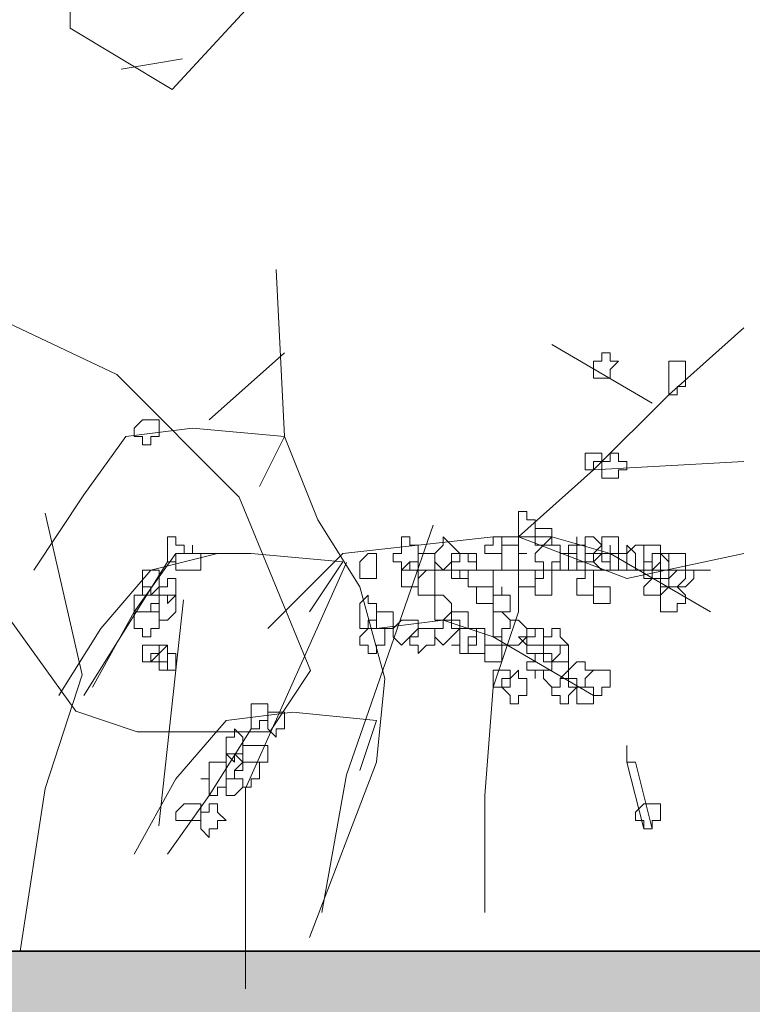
# Model space of a CAD drawing. Header units: millimetres. Extents: x 14400 to 93787, y -21104 to 39413.
# Tile 143 of 256: x 26248 to 26263, y 9752 to 9772. Entities that reach past the tile are written whole.
import ezdxf

# ---------------------------------------------------------------- set-up
doc = ezdxf.new("R2010")
doc.units = ezdxf.units.MM
doc.linetypes.add('HIDDEN', pattern=[9.525, 6.35, -3.175])
for name, color, linetype, lineweight in [('!MODUS_HATCH_ŚCIANA', 254, 'Continuous', 9), ('!MODUS_OPIS', 3, 'Continuous', 13), ('__MODUS_ŚCIANY', 2, 'Continuous', 35), ('_MODUS - zielen', 66, 'Continuous', 9), ('Widok', 1, 'Continuous', 15)]:
    doc.layers.add(name, color=color, linetype=linetype, lineweight=lineweight)

msp = doc.modelspace()

# ---------------------------------------------------------------- hatches: boundary and pattern name
at = {"layer": '!MODUS_HATCH_ŚCIANA', "ltscale": 2}
h = msp.add_hatch(color=256, dxfattribs=at)
h.dxf.hatch_style = 1
h.paths.add_polyline_path([(25800.60707, 9824.23322), (25809.60707, 9824.23322), (25809.60707, 9832.23322), (25737.56249, 9832.23322), (25737.56249, 9824.23322), (25769.10707, 9824.23322), (25769.10707, 9747.23322), (26273.60707, 9742.23322), (26273.60707, 9753.23322), (25800.60707, 9753.23322)], flags=17)

# ---------------------------------------------------------------- linework, layer by layer
at = {"layer": '!MODUS_OPIS', "linetype": 'HIDDEN', "ltscale": 2}
msp.add_lwpolyline([(25769.10707, 9753.23322), (26411.13392, 9753.23322)], dxfattribs=at)
at = {"layer": '__MODUS_ŚCIANY'}
msp.add_lwpolyline([(25769.10707, 9747.23322), (25769.10707, 9824.23322), (25737.56249, 9824.23322), (25737.56249, 9832.23322), (25809.60707, 9832.23322), (25809.60707, 9824.23322), (25800.60707, 9824.23322), (25800.60707, 9753.23322), (26273.60707, 9753.23322), (26273.60707, 9742.23322)], dxfattribs=at)
at = {"layer": '_MODUS - zielen', "transparency": 33554687}
for p, q in [((26249.32167, 9758.70979), (26248.58546, 9761.90903)), ((26254.55694, 9756.72508), (26256.27476, 9761.67205)), ((26252.55281, 9756.45848), (26254.55694, 9760.93148)), ((26250.83499, 9755.71791), (26251.3258, 9760.19092)), ((26248.58546, 9756.45848), (26249.32167, 9758.70979)), ((26254.06613, 9753.99981), (26254.55694, 9756.72508)), ((26248.09465, 9753.22962), (26248.58546, 9756.45848)), ((26252.55281, 9752.48906), (26252.55281, 9756.45848))]:
    msp.add_line(p, q, dxfattribs=at)
at = {"layer": '_MODUS - zielen', "transparency": 33554687, "elevation": -6681.00084}
for points in [[(26248.27221, 9787.88917), (26252.0113, 9783.03819), (26252.0113, 9781.01691), (26251.50584, 9780.6127), (26251.1019, 9779.19786), (26249.08115, 9778.18721), (26249.08115, 9771.51718), (26251.1019, 9770.30431), (26253.52766, 9772.93203), (26255.24599, 9775.35752), (26255.24599, 9780.41047), (26253.32569, 9781.82558), (26252.31478, 9781.42111)], [(26251.30387, 9770.91074), (26250.091, 9770.70851)], [(26238.68486, 9769.50574), (26241.91955, 9768.293), (26243.94031, 9766.57493), (26245.96107, 9766.57493), (26250.00364, 9764.65476), (26252.42939, 9762.22941), (26253.84424, 9758.79327), (26253.03636, 9757.58053), (26250.40863, 9757.58053), (26249.19576, 9757.98473), (26245.55713, 9763.03781), (26245.55713, 9766.47381), (26245.55713, 9766.67592)]]:
    msp.add_lwpolyline(points, dxfattribs=at)
at = {"layer": '_MODUS - zielen', "transparency": 33554687}
for points in [[(26253.82334, 9753.50207), (26255.14705, 9756.97681), (26255.31252, 9758.63144), (26254.81613, 9760.45154), (26253.98881, 9761.77525), (26253.32695, 9763.42988), (26253.16149, 9766.73915)], [(26257.29808, 9753.99846), (26257.29808, 9756.31495), (26257.46354, 9758.46598), (26257.95993, 9759.95515), (26257.95993, 9761.44432), (26259.4491, 9762.76803), (26260.93827, 9764.2572), (26262.42744, 9765.58091)], [(26258.62178, 9765.24998), (26260.60735, 9764.09174), (26260.60735, 9764.09174)], [(26251.83778, 9763.76081), (26253.32695, 9765.08452), (26253.32695, 9765.08452)], [(26252.83056, 9762.4371), (26253.32695, 9763.42988), (26251.50686, 9763.59535), (26250.18315, 9763.42988), (26249.35583, 9762.27164), (26248.36305, 9760.78247)], [(26257.95993, 9761.44432), (26259.4491, 9762.76803), (26262.42744, 9762.93349)], [(26252.99603, 9759.62422), (26254.4852, 9761.11339), (26257.46354, 9761.44432), (26258.62178, 9761.44432), (26259.78003, 9761.11339), (26261.76559, 9759.95515)], [(26257.95993, 9761.44432), (26260.11096, 9760.617), (26262.42744, 9761.11339)], [(26252.00325, 9761.11339), (26250.67954, 9760.78247), (26249.68676, 9759.62422), (26248.85944, 9758.30051)], [(26253.82334, 9759.95515), (26254.4852, 9760.94793), (26252.6651, 9761.11339), (26251.17593, 9761.11339), (26250.34861, 9759.95515), (26249.52129, 9758.46598)], [(26251.01047, 9760.94793), (26250.18315, 9759.62422), (26249.35583, 9758.30051)], [(26255.64344, 9760.78247), (26257.29808, 9760.78247), (26258.78725, 9760.78247), (26261.76559, 9760.78247)], [(26255.14705, 9759.62422), (26256.47076, 9759.78969), (26257.46354, 9759.45876), (26259.4491, 9758.30051)], [(26254.81613, 9756.81134), (26255.14705, 9757.80412), (26253.49242, 9757.96959), (26252.16871, 9757.80412), (26251.17593, 9756.64588), (26250.34861, 9755.15671)], [(26252.6651, 9757.63866), (26251.83778, 9756.31495), (26251.01047, 9755.15671)], [(26260.11096, 9757.30773), (26260.11096, 9756.97681), (26260.11096, 9756.97681)], [(26260.27642, 9756.97681), (26260.11096, 9756.97681), (26260.44188, 9755.6531), (26260.60735, 9755.6531)], [(26260.27642, 9756.97681), (26260.60735, 9755.6531), (26260.60735, 9755.6531)]]:
    msp.add_lwpolyline(points, dxfattribs=at)
for points in [[(26259.78003, 9765.08452), (26259.78003, 9764.91905), (26259.94549, 9764.91905), (26259.94549, 9764.91905), (26259.78003, 9764.75359), (26259.78003, 9764.58813), (26259.78003, 9764.58813), (26259.61457, 9764.58813), (26259.4491, 9764.58813), (26259.4491, 9764.75359), (26259.4491, 9764.91905), (26259.4491, 9764.91905), (26259.61457, 9764.91905), (26259.61457, 9765.08452)], [(26261.2692, 9764.91905), (26261.2692, 9764.75359), (26261.2692, 9764.58813), (26261.2692, 9764.58813), (26261.2692, 9764.58813), (26261.2692, 9764.42266), (26261.10374, 9764.42266), (26261.10374, 9764.2572), (26260.93827, 9764.2572), (26260.93827, 9764.42266), (26260.93827, 9764.58813), (26260.93827, 9764.58813), (26260.93827, 9764.75359), (26260.93827, 9764.75359), (26260.93827, 9764.91905), (26261.10374, 9764.91905)], [(26250.67954, 9763.76081), (26250.67954, 9763.76081), (26250.845, 9763.76081), (26250.845, 9763.59535), (26250.845, 9763.42988), (26250.67954, 9763.42988), (26250.67954, 9763.42988), (26250.67954, 9763.42988), (26250.67954, 9763.26442), (26250.51408, 9763.26442), (26250.51408, 9763.42988), (26250.34861, 9763.42988), (26250.34861, 9763.42988), (26250.34861, 9763.59535), (26250.51408, 9763.76081), (26250.51408, 9763.76081)], [(26259.4491, 9763.09895), (26259.61457, 9763.09895), (26259.61457, 9763.09895), (26259.61457, 9762.93349), (26259.61457, 9762.93349), (26259.4491, 9762.93349), (26259.4491, 9762.76803), (26259.4491, 9762.76803), (26259.28364, 9762.76803), (26259.28364, 9762.93349), (26259.28364, 9762.93349), (26259.28364, 9763.09895), (26259.28364, 9763.09895)], [(26259.94549, 9763.09895), (26259.94549, 9762.93349), (26260.11096, 9762.93349), (26260.11096, 9762.93349), (26260.11096, 9762.76803), (26259.94549, 9762.76803), (26259.94549, 9762.60256), (26259.78003, 9762.60256), (26259.78003, 9762.60256), (26259.78003, 9762.60256), (26259.78003, 9762.60256), (26259.61457, 9762.60256), (26259.61457, 9762.76803), (26259.61457, 9762.93349), (26259.61457, 9762.93349), (26259.78003, 9762.93349), (26259.78003, 9763.09895), (26259.78003, 9763.09895)], [(26258.12539, 9761.77525), (26258.29086, 9761.77525), (26258.29086, 9761.60978), (26258.29086, 9761.60978), (26258.29086, 9761.44432), (26258.12539, 9761.44432), (26258.12539, 9761.44432), (26257.95993, 9761.44432), (26257.95993, 9761.44432), (26257.95993, 9761.44432), (26257.95993, 9761.60978), (26257.95993, 9761.60978), (26257.95993, 9761.77525), (26257.95993, 9761.77525), (26257.95993, 9761.94071), (26258.12539, 9761.94071)], [(26251.17593, 9761.44432), (26251.17593, 9761.27886), (26251.34139, 9761.27886), (26251.34139, 9761.11339), (26251.17593, 9761.11339), (26251.17593, 9761.11339), (26251.17593, 9760.94793), (26251.17593, 9760.94793), (26251.01047, 9760.94793), (26251.01047, 9760.94793), (26251.01047, 9761.11339), (26251.01047, 9761.11339), (26251.01047, 9761.27886), (26251.01047, 9761.44432)], [(26255.80891, 9761.27886), (26255.97437, 9761.27886), (26255.97437, 9761.11339), (26255.97437, 9761.11339), (26255.97437, 9760.94793), (26255.80891, 9760.94793), (26255.80891, 9760.78247), (26255.64344, 9760.78247), (26255.64344, 9760.78247), (26255.64344, 9760.94793), (26255.47798, 9760.94793), (26255.47798, 9761.11339), (26255.47798, 9761.11339), (26255.64344, 9761.11339), (26255.64344, 9761.27886), (26255.64344, 9761.27886), (26255.64344, 9761.44432), (26255.80891, 9761.44432)], [(26256.63622, 9761.27886), (26256.80169, 9761.11339), (26256.80169, 9761.11339), (26256.63622, 9761.11339), (26256.63622, 9760.94793), (26256.47076, 9760.78247), (26256.47076, 9760.78247), (26256.3053, 9760.94793), (26256.3053, 9761.11339), (26256.3053, 9761.11339), (26256.47076, 9761.27886), (26256.47076, 9761.27886), (26256.47076, 9761.44432)], [(26257.629, 9761.44432), (26257.629, 9761.44432), (26257.629, 9761.27886), (26257.629, 9761.11339), (26257.629, 9761.11339), (26257.46354, 9761.11339), (26257.46354, 9761.11339), (26257.29808, 9761.11339), (26257.29808, 9761.27886), (26257.46354, 9761.27886), (26257.46354, 9761.44432), (26257.46354, 9761.44432)], [(26258.62178, 9761.60978), (26258.62178, 9761.60978), (26258.62178, 9761.60978), (26258.62178, 9761.44432), (26258.62178, 9761.44432), (26258.62178, 9761.44432), (26258.62178, 9761.27886), (26258.45632, 9761.27886), (26258.29086, 9761.27886), (26258.29086, 9761.27886), (26258.29086, 9761.44432), (26258.29086, 9761.44432), (26258.29086, 9761.60978), (26258.29086, 9761.60978), (26258.29086, 9761.60978), (26258.45632, 9761.60978)], [(26258.62178, 9761.44432), (26258.62178, 9761.27886), (26258.78725, 9761.27886), (26258.78725, 9761.11339), (26258.78725, 9761.11339), (26258.78725, 9760.94793), (26258.62178, 9760.94793), (26258.62178, 9760.78247), (26258.45632, 9760.78247), (26258.45632, 9760.94793), (26258.29086, 9760.94793), (26258.29086, 9761.11339), (26258.29086, 9761.11339), (26258.45632, 9761.27886)], [(26259.11818, 9761.27886), (26259.28364, 9761.27886), (26259.28364, 9761.11339), (26259.28364, 9761.11339), (26259.28364, 9760.94793), (26259.11818, 9760.94793), (26259.11818, 9760.78247), (26259.11818, 9760.78247), (26258.95271, 9760.78247), (26258.95271, 9760.94793), (26258.95271, 9760.94793), (26258.95271, 9761.11339), (26258.95271, 9761.11339), (26258.95271, 9761.27886), (26259.11818, 9761.27886), (26259.11818, 9761.44432)], [(26259.4491, 9761.44432), (26259.61457, 9761.27886), (26259.61457, 9761.11339), (26259.61457, 9761.11339), (26259.4491, 9761.11339), (26259.4491, 9760.94793), (26259.4491, 9760.94793), (26259.28364, 9760.94793), (26259.11818, 9760.94793), (26259.11818, 9761.11339), (26259.11818, 9761.11339), (26259.11818, 9761.27886), (26259.28364, 9761.27886), (26259.28364, 9761.44432)], [(26259.78003, 9761.44432), (26259.94549, 9761.44432), (26259.94549, 9761.27886), (26259.94549, 9761.11339), (26259.94549, 9761.11339), (26259.78003, 9761.11339), (26259.78003, 9760.94793), (26259.78003, 9760.94793), (26259.61457, 9760.94793), (26259.61457, 9761.11339), (26259.4491, 9761.11339), (26259.4491, 9761.11339), (26259.61457, 9761.27886), (26259.61457, 9761.44432)], [(26251.50686, 9761.11339), (26251.67232, 9761.11339), (26251.67232, 9761.11339), (26251.67232, 9760.94793), (26251.67232, 9760.78247), (26251.50686, 9760.78247), (26251.50686, 9760.78247), (26251.50686, 9760.78247), (26251.34139, 9760.78247), (26251.34139, 9760.78247), (26251.17593, 9760.78247), (26251.17593, 9760.94793), (26251.17593, 9761.11339), (26251.34139, 9761.11339), (26251.50686, 9761.11339), (26251.50686, 9761.27886), (26251.50686, 9761.27886)], [(26257.95993, 9761.27886), (26257.95993, 9761.11339), (26258.12539, 9761.11339), (26258.12539, 9761.11339), (26257.95993, 9761.11339), (26257.95993, 9760.94793), (26257.95993, 9760.78247), (26257.95993, 9760.78247), (26257.79447, 9760.78247), (26257.629, 9760.78247), (26257.629, 9760.94793), (26257.629, 9761.11339), (26257.629, 9761.11339), (26257.629, 9761.27886), (26257.79447, 9761.27886)], [(26259.78003, 9761.11339), (26259.94549, 9761.11339), (26259.94549, 9761.11339), (26259.94549, 9760.94793), (26259.94549, 9760.78247), (26259.78003, 9760.78247), (26259.78003, 9760.78247), (26259.78003, 9760.78247), (26259.61457, 9760.78247), (26259.61457, 9760.78247), (26259.4491, 9760.94793), (26259.61457, 9761.11339), (26259.61457, 9761.11339), (26259.78003, 9761.11339), (26259.78003, 9761.27886)], [(26260.27642, 9761.11339), (26260.27642, 9761.11339), (26260.27642, 9761.11339), (26260.27642, 9760.94793), (26260.27642, 9760.94793), (26260.27642, 9760.78247), (26260.11096, 9760.78247), (26260.11096, 9760.78247), (26259.94549, 9760.78247), (26259.94549, 9760.78247), (26259.94549, 9760.94793), (26259.94549, 9761.11339), (26259.94549, 9761.11339), (26260.11096, 9761.11339), (26260.11096, 9761.11339), (26260.11096, 9761.27886)], [(26260.27642, 9761.27886), (26260.44188, 9761.27886), (26260.44188, 9761.11339), (26260.44188, 9761.11339), (26260.44188, 9760.94793), (26260.44188, 9760.78247), (26260.27642, 9760.78247), (26260.27642, 9760.78247), (26260.11096, 9760.78247), (26260.11096, 9760.94793), (26260.11096, 9761.11339), (26260.11096, 9761.11339)], [(26260.60735, 9761.27886), (26260.77281, 9761.27886), (26260.77281, 9761.11339), (26260.77281, 9761.11339), (26260.77281, 9760.94793), (26260.60735, 9760.78247), (26260.60735, 9760.78247), (26260.44188, 9760.78247), (26260.44188, 9760.94793), (26260.44188, 9761.11339), (26260.44188, 9761.11339), (26260.44188, 9761.27886)], [(26254.98159, 9761.11339), (26255.14705, 9761.11339), (26255.14705, 9760.94793), (26255.14705, 9760.78247), (26255.14705, 9760.78247), (26255.14705, 9760.617), (26254.98159, 9760.617), (26254.98159, 9760.617), (26254.81613, 9760.617), (26254.81613, 9760.78247), (26254.81613, 9760.78247), (26254.81613, 9760.94793)], [(26256.13983, 9761.11339), (26256.3053, 9761.11339), (26256.3053, 9761.11339), (26256.3053, 9760.94793), (26256.3053, 9760.78247), (26256.3053, 9760.78247), (26256.13983, 9760.78247), (26255.97437, 9760.617), (26255.97437, 9760.78247), (26255.97437, 9760.78247), (26255.97437, 9760.78247), (26255.97437, 9760.94793), (26255.97437, 9761.11339), (26255.97437, 9761.11339), (26255.97437, 9761.11339)], [(26256.96715, 9761.11339), (26256.96715, 9760.94793), (26257.13261, 9760.94793), (26257.13261, 9760.78247), (26256.96715, 9760.78247), (26256.96715, 9760.617), (26256.80169, 9760.617), (26256.80169, 9760.617), (26256.63622, 9760.617), (26256.63622, 9760.78247), (26256.63622, 9760.78247), (26256.63622, 9760.94793), (26256.80169, 9760.94793), (26256.80169, 9761.11339), (26256.80169, 9761.11339)], [(26256.96715, 9761.11339), (26257.13261, 9761.11339), (26257.13261, 9760.94793), (26257.13261, 9760.78247), (26256.96715, 9760.78247), (26256.80169, 9760.78247), (26256.80169, 9760.617), (26256.80169, 9760.78247), (26256.63622, 9760.78247), (26256.63622, 9760.78247), (26256.63622, 9760.94793), (26256.80169, 9760.94793), (26256.80169, 9761.11339), (26256.80169, 9761.11339)], [(26258.95271, 9761.11339), (26259.11818, 9761.11339), (26259.11818, 9761.11339), (26259.11818, 9760.94793), (26259.11818, 9760.78247), (26259.11818, 9760.78247), (26258.95271, 9760.78247), (26258.95271, 9760.78247), (26258.78725, 9760.78247), (26258.78725, 9760.78247), (26258.78725, 9760.94793), (26258.78725, 9761.11339)], [(26259.61457, 9761.11339), (26259.61457, 9761.11339), (26259.78003, 9761.11339), (26259.78003, 9760.94793), (26259.78003, 9760.78247), (26259.61457, 9760.78247), (26259.61457, 9760.78247), (26259.4491, 9760.78247), (26259.4491, 9760.617), (26259.4491, 9760.617), (26259.4491, 9760.78247), (26259.28364, 9760.78247), (26259.28364, 9760.78247), (26259.28364, 9760.94793), (26259.28364, 9761.11339), (26259.4491, 9761.11339), (26259.4491, 9761.11339), (26259.4491, 9761.11339)], [(26260.77281, 9761.11339), (26260.93827, 9760.94793), (26260.93827, 9760.78247), (26260.93827, 9760.78247), (26260.77281, 9760.78247), (26260.77281, 9760.617), (26260.60735, 9760.617), (26260.60735, 9760.617), (26260.44188, 9760.617), (26260.44188, 9760.78247), (26260.44188, 9760.78247), (26260.44188, 9760.94793), (26260.60735, 9760.94793), (26260.60735, 9761.11339), (26260.60735, 9761.11339)], [(26260.93827, 9761.11339), (26260.93827, 9761.11339), (26260.93827, 9760.94793), (26260.93827, 9760.78247), (26260.93827, 9760.78247), (26260.93827, 9760.617), (26260.93827, 9760.617), (26260.77281, 9760.617), (26260.60735, 9760.617), (26260.60735, 9760.78247), (26260.60735, 9760.78247), (26260.60735, 9760.78247), (26260.60735, 9760.78247), (26260.60735, 9760.94793), (26260.60735, 9761.11339), (26260.77281, 9761.11339)], [(26261.10374, 9761.11339), (26261.10374, 9761.11339), (26261.2692, 9761.11339), (26261.2692, 9760.94793), (26261.2692, 9760.78247), (26261.10374, 9760.78247), (26260.93827, 9760.617), (26260.93827, 9760.617), (26260.93827, 9760.78247), (26260.77281, 9760.78247), (26260.77281, 9760.78247), (26260.77281, 9760.94793), (26260.77281, 9761.11339), (26260.93827, 9761.11339), (26260.93827, 9761.11339)], [(26255.97437, 9760.94793), (26255.97437, 9760.78247), (26255.97437, 9760.78247), (26255.97437, 9760.78247), (26255.97437, 9760.617), (26255.97437, 9760.45154), (26255.97437, 9760.45154), (26255.80891, 9760.45154), (26255.64344, 9760.45154), (26255.64344, 9760.45154), (26255.64344, 9760.45154), (26255.64344, 9760.617), (26255.64344, 9760.78247), (26255.64344, 9760.78247), (26255.80891, 9760.94793)], [(26250.67954, 9760.78247), (26250.845, 9760.78247), (26250.845, 9760.617), (26250.845, 9760.45154), (26250.845, 9760.45154), (26250.67954, 9760.28608), (26250.67954, 9760.28608), (26250.51408, 9760.28608), (26250.51408, 9760.45154), (26250.51408, 9760.45154), (26250.51408, 9760.617), (26250.51408, 9760.78247)], [(26256.3053, 9760.78247), (26256.3053, 9760.78247), (26256.3053, 9760.617), (26256.3053, 9760.45154), (26256.3053, 9760.45154), (26256.3053, 9760.28608), (26256.3053, 9760.28608), (26256.13983, 9760.28608), (26255.97437, 9760.28608), (26255.97437, 9760.45154), (26255.97437, 9760.45154), (26255.97437, 9760.617), (26256.13983, 9760.78247)], [(26257.29808, 9760.78247), (26257.46354, 9760.78247), (26257.46354, 9760.78247), (26257.46354, 9760.617), (26257.46354, 9760.45154), (26257.29808, 9760.45154), (26257.29808, 9760.45154), (26257.13261, 9760.45154), (26257.13261, 9760.45154), (26257.13261, 9760.45154), (26256.96715, 9760.45154), (26256.96715, 9760.617), (26256.96715, 9760.78247), (26257.13261, 9760.78247), (26257.13261, 9760.78247), (26257.13261, 9760.78247)], [(26258.29086, 9760.78247), (26258.29086, 9760.78247), (26258.29086, 9760.78247), (26258.29086, 9760.617), (26258.29086, 9760.45154), (26258.29086, 9760.45154), (26258.29086, 9760.45154), (26258.12539, 9760.45154), (26257.95993, 9760.45154), (26257.95993, 9760.45154), (26257.95993, 9760.617), (26257.95993, 9760.78247), (26257.95993, 9760.78247), (26257.95993, 9760.78247), (26258.12539, 9760.78247)], [(26258.62178, 9760.617), (26258.62178, 9760.617), (26258.62178, 9760.45154), (26258.62178, 9760.45154), (26258.62178, 9760.28608), (26258.62178, 9760.28608), (26258.62178, 9760.28608), (26258.45632, 9760.28608), (26258.29086, 9760.28608), (26258.29086, 9760.28608), (26258.29086, 9760.45154), (26258.29086, 9760.45154), (26258.29086, 9760.617), (26258.45632, 9760.617), (26258.45632, 9760.78247), (26258.62178, 9760.78247)], [(26259.4491, 9760.78247), (26259.4491, 9760.617), (26259.4491, 9760.617), (26259.4491, 9760.45154), (26259.4491, 9760.45154), (26259.4491, 9760.28608), (26259.4491, 9760.28608), (26259.28364, 9760.28608), (26259.11818, 9760.28608), (26259.11818, 9760.28608), (26259.11818, 9760.28608), (26259.11818, 9760.45154), (26259.11818, 9760.45154), (26259.11818, 9760.617), (26259.28364, 9760.617), (26259.28364, 9760.78247)], [(26261.10374, 9760.78247), (26261.10374, 9760.78247), (26261.2692, 9760.78247), (26261.2692, 9760.617), (26261.10374, 9760.45154), (26261.10374, 9760.45154), (26260.93827, 9760.45154), (26260.93827, 9760.45154), (26260.77281, 9760.45154), (26260.77281, 9760.45154), (26260.77281, 9760.617), (26260.77281, 9760.78247), (26260.93827, 9760.78247), (26260.93827, 9760.78247)], [(26261.2692, 9760.78247), (26261.2692, 9760.78247), (26261.43466, 9760.78247), (26261.43466, 9760.617), (26261.2692, 9760.45154), (26261.2692, 9760.45154), (26261.2692, 9760.45154), (26261.10374, 9760.45154), (26260.93827, 9760.45154), (26260.93827, 9760.45154), (26260.93827, 9760.617), (26260.93827, 9760.78247), (26261.10374, 9760.78247)], [(26250.67954, 9760.45154), (26250.67954, 9760.28608), (26250.845, 9760.28608), (26250.845, 9760.28608), (26250.845, 9760.12061), (26250.67954, 9760.12061), (26250.67954, 9759.95515), (26250.67954, 9759.95515), (26250.51408, 9759.95515), (26250.34861, 9759.95515), (26250.34861, 9760.12061), (26250.34861, 9760.28608), (26250.34861, 9760.28608), (26250.51408, 9760.28608), (26250.51408, 9760.45154)], [(26251.17593, 9760.617), (26251.17593, 9760.45154), (26251.17593, 9760.45154), (26251.17593, 9760.45154), (26251.17593, 9760.28608), (26251.17593, 9760.28608), (26251.01047, 9760.12061), (26251.01047, 9760.12061), (26251.01047, 9760.28608), (26250.845, 9760.28608), (26250.845, 9760.28608), (26250.845, 9760.45154), (26251.01047, 9760.45154), (26251.01047, 9760.617), (26251.01047, 9760.617)], [(26257.46354, 9760.45154), (26257.46354, 9760.45154), (26257.46354, 9760.28608), (26257.46354, 9760.28608), (26257.46354, 9760.28608), (26257.46354, 9760.12061), (26257.29808, 9760.12061), (26257.13261, 9760.12061), (26257.13261, 9760.28608), (26257.13261, 9760.28608), (26257.13261, 9760.45154), (26257.13261, 9760.45154), (26257.13261, 9760.45154), (26257.29808, 9760.45154)], [(26257.629, 9760.28608), (26257.79447, 9760.28608), (26257.79447, 9760.28608), (26257.79447, 9760.12061), (26257.79447, 9759.95515), (26257.629, 9759.95515), (26257.629, 9759.95515), (26257.629, 9759.95515), (26257.46354, 9759.95515), (26257.46354, 9759.95515), (26257.46354, 9760.12061), (26257.46354, 9760.28608), (26257.46354, 9760.28608), (26257.629, 9760.28608), (26257.629, 9760.45154), (26257.629, 9760.45154)], [(26259.78003, 9760.45154), (26259.78003, 9760.45154), (26259.78003, 9760.45154), (26259.78003, 9760.28608), (26259.78003, 9760.28608), (26259.78003, 9760.12061), (26259.78003, 9760.12061), (26259.61457, 9760.12061), (26259.4491, 9760.12061), (26259.4491, 9760.28608), (26259.4491, 9760.28608), (26259.4491, 9760.45154), (26259.61457, 9760.45154)], [(26260.60735, 9760.617), (26260.77281, 9760.617), (26260.77281, 9760.45154), (26260.77281, 9760.45154), (26260.77281, 9760.28608), (26260.77281, 9760.28608), (26260.60735, 9760.28608), (26260.60735, 9760.28608), (26260.44188, 9760.28608), (26260.44188, 9760.28608), (26260.44188, 9760.45154), (26260.44188, 9760.45154)], [(26261.10374, 9760.45154), (26261.2692, 9760.28608), (26261.2692, 9760.28608), (26261.2692, 9760.12061), (26261.10374, 9760.12061), (26261.10374, 9759.95515), (26260.93827, 9759.95515), (26260.93827, 9759.95515), (26260.77281, 9759.95515), (26260.77281, 9760.12061), (26260.77281, 9760.28608), (26260.77281, 9760.28608), (26260.93827, 9760.45154), (26260.93827, 9760.45154)], [(26251.01047, 9760.28608), (26251.17593, 9760.28608), (26251.17593, 9760.12061), (26251.17593, 9759.95515), (26251.17593, 9759.95515), (26251.01047, 9759.78969), (26251.01047, 9759.78969), (26250.845, 9759.78969), (26250.845, 9759.95515), (26250.67954, 9759.95515), (26250.845, 9759.95515), (26250.845, 9760.12061), (26250.845, 9760.28608)], [(26254.98159, 9760.28608), (26254.98159, 9760.12061), (26255.14705, 9760.12061), (26255.14705, 9759.95515), (26255.14705, 9759.95515), (26255.14705, 9759.78969), (26254.98159, 9759.78969), (26254.98159, 9759.62422), (26254.81613, 9759.62422), (26254.81613, 9759.78969), (26254.81613, 9759.78969), (26254.81613, 9759.95515), (26254.81613, 9759.95515), (26254.81613, 9760.12061)], [(26256.47076, 9760.28608), (26256.63622, 9760.12061), (26256.63622, 9759.95515), (26256.63622, 9759.95515), (26256.47076, 9759.78969), (26256.47076, 9759.78969), (26256.3053, 9759.78969), (26256.3053, 9759.78969), (26256.3053, 9759.95515), (26256.3053, 9759.95515), (26256.3053, 9760.12061), (26256.3053, 9760.28608)], [(26250.67954, 9759.95515), (26250.67954, 9759.95515), (26250.845, 9759.95515), (26250.845, 9759.78969), (26250.845, 9759.62422), (26250.67954, 9759.62422), (26250.67954, 9759.62422), (26250.67954, 9759.62422), (26250.67954, 9759.45876), (26250.51408, 9759.45876), (26250.51408, 9759.62422), (26250.34861, 9759.62422), (26250.34861, 9759.62422), (26250.34861, 9759.78969), (26250.34861, 9759.95515), (26250.51408, 9759.95515), (26250.51408, 9759.95515)], [(26255.31252, 9759.95515), (26255.47798, 9759.95515), (26255.47798, 9759.95515), (26255.47798, 9759.78969), (26255.47798, 9759.62422), (26255.47798, 9759.62422), (26255.31252, 9759.62422), (26255.31252, 9759.62422), (26255.14705, 9759.62422), (26255.14705, 9759.62422), (26255.14705, 9759.78969), (26255.14705, 9759.95515)], [(26256.80169, 9759.95515), (26256.96715, 9759.95515), (26256.96715, 9759.95515), (26256.96715, 9759.78969), (26256.96715, 9759.62422), (26256.80169, 9759.62422), (26256.80169, 9759.62422), (26256.63622, 9759.62422), (26256.63622, 9759.62422), (26256.63622, 9759.78969), (26256.63622, 9759.95515), (26256.63622, 9759.95515)], [(26257.629, 9759.95515), (26257.629, 9759.95515), (26257.79447, 9759.78969), (26257.79447, 9759.62422), (26257.629, 9759.62422), (26257.629, 9759.62422), (26257.629, 9759.45876), (26257.46354, 9759.45876), (26257.46354, 9759.62422), (26257.46354, 9759.62422), (26257.46354, 9759.62422), (26257.46354, 9759.78969), (26257.46354, 9759.95515), (26257.46354, 9759.95515)], [(26255.80891, 9759.78969), (26255.97437, 9759.78969), (26255.97437, 9759.62422), (26255.97437, 9759.62422), (26255.80891, 9759.45876), (26255.64344, 9759.2933), (26255.64344, 9759.2933), (26255.47798, 9759.45876), (26255.47798, 9759.62422), (26255.47798, 9759.62422), (26255.64344, 9759.78969), (26255.64344, 9759.78969)], [(26256.63622, 9759.78969), (26256.80169, 9759.78969), (26256.80169, 9759.62422), (26256.80169, 9759.62422), (26256.63622, 9759.45876), (26256.47076, 9759.2933), (26256.47076, 9759.2933), (26256.3053, 9759.45876), (26256.3053, 9759.62422), (26256.3053, 9759.62422), (26256.47076, 9759.62422), (26256.47076, 9759.78969), (26256.47076, 9759.78969)], [(26257.95993, 9759.78969), (26258.12539, 9759.62422), (26258.12539, 9759.62422), (26258.12539, 9759.45876), (26257.95993, 9759.2933), (26257.95993, 9759.2933), (26257.79447, 9759.2933), (26257.629, 9759.2933), (26257.629, 9759.45876), (26257.629, 9759.62422), (26257.629, 9759.62422), (26257.79447, 9759.62422), (26257.79447, 9759.78969)], [(26255.14705, 9759.62422), (26255.14705, 9759.62422), (26255.31252, 9759.62422), (26255.31252, 9759.45876), (26255.31252, 9759.2933), (26255.31252, 9759.2933), (26255.14705, 9759.2933), (26255.14705, 9759.12783), (26254.98159, 9759.12783), (26254.98159, 9759.12783), (26254.98159, 9759.2933), (26254.81613, 9759.2933), (26254.81613, 9759.2933), (26254.81613, 9759.45876), (26254.98159, 9759.62422), (26254.98159, 9759.62422), (26254.98159, 9759.62422)], [(26256.13983, 9759.62422), (26256.3053, 9759.62422), (26256.3053, 9759.45876), (26256.3053, 9759.2933), (26256.13983, 9759.2933), (26255.97437, 9759.12783), (26255.97437, 9759.2933), (26255.80891, 9759.2933), (26255.80891, 9759.45876), (26255.97437, 9759.45876), (26255.97437, 9759.62422), (26255.97437, 9759.62422)], [(26256.96715, 9759.62422), (26257.13261, 9759.62422), (26257.13261, 9759.62422), (26257.13261, 9759.45876), (26257.13261, 9759.2933), (26257.13261, 9759.2933), (26256.96715, 9759.2933), (26256.96715, 9759.12783), (26256.80169, 9759.12783), (26256.80169, 9759.2933), (26256.80169, 9759.2933), (26256.63622, 9759.2933), (26256.80169, 9759.2933), (26256.80169, 9759.45876), (26256.80169, 9759.62422), (26256.80169, 9759.62422), (26256.80169, 9759.62422)], [(26257.13261, 9759.62422), (26257.29808, 9759.62422), (26257.29808, 9759.45876), (26257.29808, 9759.2933), (26257.29808, 9759.2933), (26257.29808, 9759.12783), (26257.13261, 9759.12783), (26257.13261, 9759.12783), (26256.96715, 9759.12783), (26256.96715, 9759.2933), (26256.96715, 9759.2933), (26256.96715, 9759.45876), (26257.13261, 9759.45876)], [(26258.29086, 9759.62422), (26258.45632, 9759.62422), (26258.45632, 9759.62422), (26258.45632, 9759.45876), (26258.45632, 9759.2933), (26258.29086, 9759.2933), (26258.29086, 9759.2933), (26258.12539, 9759.2933), (26258.12539, 9759.2933), (26257.95993, 9759.45876), (26258.12539, 9759.45876), (26258.12539, 9759.62422), (26258.12539, 9759.62422)], [(26258.29086, 9759.62422), (26258.45632, 9759.62422), (26258.45632, 9759.45876), (26258.45632, 9759.2933), (26258.45632, 9759.2933), (26258.45632, 9759.12783), (26258.29086, 9759.12783), (26258.29086, 9758.96237), (26258.29086, 9759.12783), (26258.12539, 9759.12783), (26258.12539, 9759.2933), (26258.12539, 9759.2933), (26258.12539, 9759.45876), (26258.29086, 9759.45876)], [(26258.78725, 9759.62422), (26258.78725, 9759.45876), (26258.95271, 9759.2933), (26258.95271, 9759.2933), (26258.78725, 9759.2933), (26258.78725, 9759.12783), (26258.62178, 9758.96237), (26258.62178, 9758.96237), (26258.62178, 9759.12783), (26258.45632, 9759.12783), (26258.45632, 9759.2933), (26258.45632, 9759.2933), (26258.45632, 9759.45876), (26258.62178, 9759.45876), (26258.62178, 9759.62422)], [(26250.67954, 9759.2933), (26250.67954, 9759.2933), (26250.845, 9759.2933), (26250.845, 9759.12783), (26250.67954, 9758.96237), (26250.67954, 9758.96237), (26250.51408, 9758.96237), (26250.51408, 9759.12783), (26250.51408, 9759.2933)], [(26251.01047, 9759.2933), (26251.01047, 9759.12783), (26251.01047, 9758.96237), (26251.01047, 9758.96237), (26251.01047, 9758.96237), (26251.01047, 9758.79691), (26250.845, 9758.79691), (26250.845, 9758.96237), (26250.67954, 9758.96237), (26250.845, 9758.96237), (26250.845, 9759.12783)], [(26251.01047, 9759.2933), (26251.01047, 9759.12783), (26251.01047, 9759.12783), (26251.01047, 9758.96237), (26251.01047, 9758.96237), (26250.845, 9758.96237), (26250.67954, 9758.96237), (26250.67954, 9758.96237), (26250.67954, 9759.12783), (26250.845, 9759.12783), (26250.845, 9759.2933)], [(26257.629, 9759.2933), (26257.629, 9759.2933), (26257.629, 9759.12783), (26257.629, 9758.96237), (26257.629, 9758.96237), (26257.629, 9758.96237), (26257.46354, 9758.96237), (26257.46354, 9758.96237), (26257.29808, 9758.96237), (26257.29808, 9758.96237), (26257.29808, 9759.12783), (26257.29808, 9759.2933), (26257.46354, 9759.2933), (26257.46354, 9759.2933), (26257.46354, 9759.2933)], [(26258.78725, 9759.2933), (26258.95271, 9759.2933), (26258.95271, 9759.12783), (26258.95271, 9758.96237), (26258.78725, 9758.96237), (26258.78725, 9758.96237), (26258.62178, 9758.96237), (26258.62178, 9758.96237), (26258.45632, 9758.96237), (26258.45632, 9758.96237), (26258.45632, 9759.12783), (26258.45632, 9759.2933), (26258.62178, 9759.2933), (26258.62178, 9759.2933), (26258.62178, 9759.2933)], [(26251.17593, 9759.12783), (26251.17593, 9758.96237), (26251.17593, 9758.96237), (26251.17593, 9758.79691), (26251.17593, 9758.79691), (26251.01047, 9758.79691), (26251.01047, 9758.96237), (26251.01047, 9758.96237), (26251.01047, 9758.96237), (26251.01047, 9759.12783)], [(26258.45632, 9759.12783), (26258.45632, 9758.96237), (26258.62178, 9758.96237), (26258.62178, 9758.96237), (26258.62178, 9758.79691), (26258.45632, 9758.79691), (26258.45632, 9758.79691), (26258.29086, 9758.79691), (26258.29086, 9758.63144), (26258.29086, 9758.79691), (26258.12539, 9758.79691), (26258.12539, 9758.79691), (26258.12539, 9758.96237), (26258.12539, 9758.96237), (26258.29086, 9758.96237), (26258.29086, 9759.12783), (26258.29086, 9759.12783)], [(26258.78725, 9758.96237), (26258.95271, 9758.96237), (26258.95271, 9758.79691), (26258.95271, 9758.79691), (26258.95271, 9758.63144), (26258.78725, 9758.63144), (26258.78725, 9758.46598), (26258.62178, 9758.46598), (26258.62178, 9758.46598), (26258.45632, 9758.63144), (26258.45632, 9758.79691), (26258.45632, 9758.79691), (26258.62178, 9758.79691), (26258.62178, 9758.96237), (26258.62178, 9758.96237)], [(26259.28364, 9758.96237), (26259.28364, 9758.79691), (26259.4491, 9758.79691), (26259.4491, 9758.79691), (26259.28364, 9758.63144), (26259.28364, 9758.46598), (26259.11818, 9758.46598), (26259.11818, 9758.46598), (26258.95271, 9758.46598), (26258.95271, 9758.63144), (26258.95271, 9758.79691), (26258.95271, 9758.79691), (26259.11818, 9758.96237), (26259.11818, 9758.96237)], [(26257.629, 9758.79691), (26257.79447, 9758.79691), (26257.79447, 9758.79691), (26257.79447, 9758.63144), (26257.629, 9758.63144), (26257.629, 9758.46598), (26257.629, 9758.46598), (26257.629, 9758.46598), (26257.46354, 9758.46598), (26257.46354, 9758.46598), (26257.46354, 9758.63144), (26257.46354, 9758.79691), (26257.46354, 9758.79691)], [(26257.95993, 9758.79691), (26257.95993, 9758.63144), (26258.12539, 9758.63144), (26258.12539, 9758.46598), (26258.12539, 9758.46598), (26258.12539, 9758.30051), (26257.95993, 9758.30051), (26257.95993, 9758.13505), (26257.79447, 9758.13505), (26257.79447, 9758.30051), (26257.629, 9758.46598), (26257.629, 9758.46598), (26257.79447, 9758.46598), (26257.79447, 9758.63144)], [(26258.95271, 9758.63144), (26259.11818, 9758.63144), (26259.11818, 9758.46598), (26259.11818, 9758.46598), (26258.95271, 9758.30051), (26258.95271, 9758.13505), (26258.95271, 9758.13505), (26258.78725, 9758.13505), (26258.78725, 9758.30051), (26258.62178, 9758.30051), (26258.62178, 9758.46598), (26258.62178, 9758.46598), (26258.78725, 9758.46598), (26258.78725, 9758.63144), (26258.95271, 9758.79691), (26258.95271, 9758.79691)], [(26259.61457, 9758.79691), (26259.61457, 9758.79691), (26259.78003, 9758.79691), (26259.78003, 9758.63144), (26259.78003, 9758.46598), (26259.78003, 9758.46598), (26259.61457, 9758.46598), (26259.61457, 9758.30051), (26259.4491, 9758.30051), (26259.4491, 9758.30051), (26259.4491, 9758.46598), (26259.28364, 9758.46598), (26259.28364, 9758.46598), (26259.28364, 9758.63144), (26259.4491, 9758.79691), (26259.4491, 9758.79691), (26259.4491, 9758.79691)], [(26259.28364, 9758.46598), (26259.4491, 9758.46598), (26259.4491, 9758.46598), (26259.4491, 9758.30051), (26259.4491, 9758.13505), (26259.4491, 9758.13505), (26259.28364, 9758.13505), (26259.11818, 9758.13505), (26259.11818, 9758.13505), (26259.11818, 9758.13505), (26259.11818, 9758.30051), (26259.11818, 9758.46598), (26259.11818, 9758.46598), (26259.11818, 9758.46598)], [(26252.83056, 9758.13505), (26252.99603, 9758.13505), (26252.99603, 9757.96959), (26252.99603, 9757.80412), (26252.99603, 9757.80412), (26252.83056, 9757.80412), (26252.83056, 9757.63866), (26252.6651, 9757.63866), (26252.6651, 9757.63866), (26252.6651, 9757.80412), (26252.6651, 9757.80412), (26252.6651, 9757.96959), (26252.6651, 9758.13505), (26252.6651, 9758.13505)], [(26253.32695, 9757.96959), (26253.32695, 9757.80412), (26253.32695, 9757.80412), (26253.32695, 9757.80412), (26253.32695, 9757.63866), (26253.32695, 9757.63866), (26253.32695, 9757.63866), (26253.16149, 9757.63866), (26253.16149, 9757.4732), (26252.99603, 9757.63866), (26252.99603, 9757.63866), (26252.99603, 9757.63866), (26252.99603, 9757.80412), (26252.99603, 9757.80412), (26252.99603, 9757.96959), (26253.16149, 9757.96959)], [(26252.33417, 9757.63866), (26252.49964, 9757.4732), (26252.49964, 9757.30773), (26252.49964, 9757.30773), (26252.49964, 9757.14227), (26252.33417, 9757.14227), (26252.33417, 9756.97681), (26252.33417, 9756.97681), (26252.16871, 9757.14227), (26252.16871, 9757.30773), (26252.16871, 9757.30773), (26252.16871, 9757.4732), (26252.33417, 9757.4732)], [(26252.33417, 9757.14227), (26252.49964, 9756.97681), (26252.49964, 9756.97681), (26252.33417, 9756.81134), (26252.33417, 9756.64588), (26252.33417, 9756.64588), (26252.16871, 9756.64588), (26252.16871, 9756.64588), (26252.16871, 9756.81134), (26252.16871, 9756.97681), (26252.16871, 9756.97681), (26252.16871, 9757.14227)], [(26252.83056, 9757.30773), (26252.99603, 9757.30773), (26252.99603, 9757.14227), (26252.99603, 9756.97681), (26252.83056, 9756.97681), (26252.83056, 9756.97681), (26252.6651, 9756.97681), (26252.6651, 9756.97681), (26252.49964, 9756.97681), (26252.49964, 9756.97681), (26252.49964, 9757.14227), (26252.49964, 9757.30773), (26252.6651, 9757.30773), (26252.6651, 9757.30773), (26252.6651, 9757.30773)], [(26252.00325, 9756.97681), (26252.16871, 9756.97681), (26252.16871, 9756.81134), (26252.16871, 9756.64588), (26252.16871, 9756.64588), (26252.16871, 9756.48042), (26252.00325, 9756.48042), (26252.00325, 9756.31495), (26251.83778, 9756.31495), (26251.83778, 9756.48042), (26251.83778, 9756.64588), (26251.67232, 9756.64588), (26251.83778, 9756.64588), (26251.83778, 9756.81134), (26251.83778, 9756.97681)], [(26252.6651, 9756.97681), (26252.6651, 9756.97681), (26252.83056, 9756.97681), (26252.83056, 9756.81134), (26252.83056, 9756.64588), (26252.83056, 9756.64588), (26252.6651, 9756.64588), (26252.6651, 9756.48042), (26252.6651, 9756.48042), (26252.49964, 9756.48042), (26252.49964, 9756.64588), (26252.33417, 9756.64588), (26252.33417, 9756.64588), (26252.33417, 9756.81134), (26252.49964, 9756.81134), (26252.49964, 9756.97681)], [(26252.33417, 9756.64588), (26252.33417, 9756.64588), (26252.49964, 9756.64588), (26252.49964, 9756.48042), (26252.33417, 9756.31495), (26252.33417, 9756.31495), (26252.33417, 9756.31495), (26252.16871, 9756.31495), (26252.16871, 9756.31495), (26252.16871, 9756.31495), (26252.16871, 9756.48042), (26252.16871, 9756.64588), (26252.16871, 9756.64588), (26252.16871, 9756.64588)], [(26251.50686, 9756.14949), (26251.67232, 9756.14949), (26251.67232, 9756.14949), (26251.67232, 9755.98403), (26251.67232, 9755.81856), (26251.50686, 9755.81856), (26251.50686, 9755.81856), (26251.50686, 9755.81856), (26251.34139, 9755.81856), (26251.34139, 9755.81856), (26251.17593, 9755.81856), (26251.17593, 9755.98403), (26251.34139, 9756.14949), (26251.34139, 9756.14949)], [(26252.00325, 9756.14949), (26252.00325, 9755.98403), (26252.16871, 9755.81856), (26252.00325, 9755.81856), (26252.00325, 9755.6531), (26251.83778, 9755.6531), (26251.83778, 9755.48764), (26251.83778, 9755.48764), (26251.67232, 9755.6531), (26251.67232, 9755.81856), (26251.67232, 9755.81856), (26251.67232, 9755.98403), (26251.83778, 9755.98403), (26251.83778, 9756.14949), (26251.83778, 9756.14949)], [(26260.60735, 9756.14949), (26260.60735, 9756.14949), (26260.77281, 9756.14949), (26260.77281, 9755.98403), (26260.77281, 9755.81856), (26260.60735, 9755.81856), (26260.60735, 9755.6531), (26260.60735, 9755.6531), (26260.44188, 9755.6531), (26260.44188, 9755.81856), (26260.27642, 9755.81856), (26260.27642, 9755.81856), (26260.27642, 9755.98403), (26260.44188, 9756.14949)]]:
    msp.add_lwpolyline(points, close=True, dxfattribs=at)
at = {"layer": 'Widok', "ltscale": 2}
msp.add_lwpolyline([(26273.60707, 9742.23322), (26273.60707, 9753.23322), (26190.60707, 9753.23322)], dxfattribs=at)

doc.saveas('drawing.dxf')
